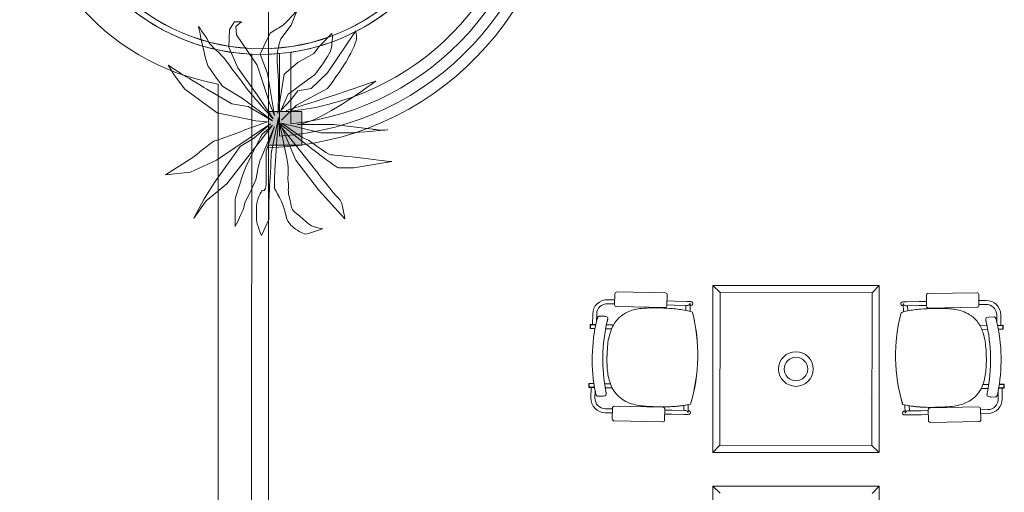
# Model space of a CAD drawing. Extents: x -750 to 58062, y -2404 to 18333.
# Tile 14 of 91: x -750 to 3729, y 6233 to 8385. Entities that reach past the tile are written whole.
import ezdxf

# ---------------------------------------------------------------- set-up
doc = ezdxf.new("R2010")
doc.units = 0
doc.header["$MEASUREMENT"] = 0
doc.layers.add('GREY SCALE', color=9, linetype='Continuous', lineweight=0, true_color=0x808080)
doc.layers.add('GREYSCALE', color=9, linetype='Continuous', lineweight=0, true_color=0x808080)

# ---------------------------------------------------------------- blocks, each defined once
blk = doc.blocks.new('FLOOR PLAN')
at = {"layer": 'GREYSCALE', "ltscale": 0.25}
h = blk.add_hatch(color=256, dxfattribs=at)
h.dxf.hatch_style = 1
h.paths.add_polyline_path([(381, 7814.2), (381, 7966.6), (533.4, 7966.6), (533.4, 7814.2)])
for p, q in [((381, 14166.1), (381, 4141)), ((305, 8227.7), (304.8, 1755)), ((381, 8227.3), (381, 7801.9)), ((431.8, 8230.4), (431.8, 7855)), ((482.6, 8236.4), (482.6, 7910.3)), ((482.6, 8236.4), (482.6, 7968.2)), ((533.4, 7966.6), (381, 7966.6)), ((381, 7966.6), (381, 7814.2)), ((533.4, 7814.2), (533.4, 7966.6)), ((381, 7814.2), (533.4, 7814.2))]:
    blk.add_line(p, q, dxfattribs=at)
at = {"layer": 'GREYSCALE', "ltscale": 0.2}
blk.add_line((152.6, 8091.7), (152.4, 1907.4), dxfattribs=at)
at = {"layer": 'GREYSCALE'}
for p, q in [((2402.4, 7175.1), (2435.9, 7143)), ((2608.1, 7175.1), (2780.9, 7175.1)), ((2780.9, 7175.1), (2953.7, 7175.1)), ((3159.3, 7175.1), (3127.2, 7141.6)), ((1957.1, 7136.8), (1956.1, 7087.2)), ((2186.9, 7140.6), (1965.9, 7145.2)), ((2194.2, 7082.3), (2195.3, 7131.8)), ((3375.1, 7079.9), (3374.3, 7129.5)), ((3382.7, 7138.2), (3603.8, 7141.9)), ((3612.4, 7133.6), (3613.3, 7083.9)), ((1923.6, 7091.7), (1956.2, 7091)), ((1924, 7109.9), (1956.6, 7109.2)), ((1964.5, 7078.5), (2185.5, 7073.9)), ((2194.3, 7086.1), (2227.5, 7085.4)), ((2194.7, 7104.2), (2227.8, 7103.5)), ((2284.6, 7084.2), (2227.5, 7085.4)), ((2285, 7102.4), (2227.8, 7103.5)), ((2280.5, 7084.3), (2280, 7061)), ((2284.6, 7084.2), (2289.5, 7084.1)), ((2285, 7102.4), (2302.9, 7102)), ((2298.8, 7093), (2298.8, 7093)), ((2300.2, 7093), (2298.8, 7093)), ((2300.2, 7092.8), (2299.5, 7056.6)), ((2300, 7083.9), (2302.5, 7083.8)), ((2300.2, 7092.8), (2300.2, 7092.8)), ((3284.5, 7100.4), (3266.5, 7100.1)), ((3269.4, 7082), (3266.8, 7081.9)), ((3269.2, 7091.1), (3270.6, 7091.1)), ((3269.2, 7090.9), (3269.8, 7054.7)), ((3269.2, 7090.9), (3269.2, 7090.9)), ((3270.6, 7091.1), (3270.6, 7091.1)), ((3284.8, 7082.2), (3279.9, 7082.2)), ((3284.5, 7100.4), (3341.6, 7101.4)), ((3284.8, 7082.2), (3341.9, 7083.2)), ((3288.9, 7082.3), (3289.3, 7059.1)), ((3374.8, 7101.9), (3341.6, 7101.4)), ((3375.1, 7083.8), (3341.9, 7083.2)), ((3645.5, 7106.5), (3612.9, 7105.9)), ((3645.8, 7088.3), (3613.2, 7087.8)), ((1855.4, 6996.8), (1856.4, 7045)), ((1873.8, 7011.6), (1874.5, 7044.6)), ((1909.2, 7034.6), (1887.2, 7035.1)), ((1909.2, 7034.6), (1909.2, 7034.6)), ((1910.9, 7034.4), (1920.5, 7031.7)), ((2309.7, 7053.7), (2309.7, 7053.7)), ((2310.1, 7053.7), (2310.1, 7053.7)), ((3259.2, 7051.9), (3259.2, 7051.9)), ((3259.6, 7051.9), (3259.6, 7051.9)), ((3604.9, 7075.3), (3383.8, 7071.5)), ((3695.3, 7008), (3694.7, 7041.1)), ((3713.7, 6993.1), (3712.9, 7041.4)), ((1845, 6995.8), (1844.7, 6980.1)), ((1846.2, 6995.8), (1845.9, 6980)), ((1870.5, 6996.5), (1846.2, 6997)), ((1846.5, 6995.8), (1846.2, 6980)), ((1870.3, 6995.3), (1846.2, 6995.8)), ((1846.5, 6995.8), (1870.3, 6995.3)), ((1918.9, 6995.5), (1950.6, 6994.8)), ((1922.7, 7012.3), (1922.7, 7012.3)), ((3650.1, 6992.1), (3618.4, 6991.5)), ((3646.4, 7008.9), (3646.4, 7008.9)), ((3658.3, 7030.9), (3648.7, 7028.3)), ((3660, 7031.2), (3682, 7031.5)), ((3660, 7031.2), (3660, 7031.2)), ((3698.5, 6992.9), (3722.8, 6993.3)), ((3722.5, 6992.1), (3698.7, 6991.7)), ((3698.7, 6991.7), (3722.8, 6992.1)), ((3722.5, 6992.1), (3722.8, 6976.3)), ((3722.8, 6992.1), (3723.1, 6976.3)), ((3724, 6992.1), (3724.3, 6976.4)), ((1845.9, 6980), (1846.2, 6980)), ((1845.9, 6978.8), (1867, 6978.4)), ((1846.2, 6980), (1867.2, 6979.6)), ((1941.9, 6976.8), (1915.3, 6977.4)), ((3627, 6973.5), (3653.7, 6974)), ((3722.8, 6976.3), (3701.7, 6976)), ((3723.1, 6975.1), (3702, 6974.8)), ((3723.1, 6976.3), (3722.8, 6976.3)), ((2334.1, 6843.8), (2334.6, 6843.8)), ((2334.1, 6843.8), (2334.6, 6843.8)), ((2334.1, 6843.8), (2334.1, 6843.8)), ((2334.1, 6843.8), (2334.1, 6843.8)), ((2334.1, 6843.8), (2334.1, 6843.8)), ((2334.1, 6843.8), (2334.1, 6843.8)), ((2334.6, 6843.8), (2334.6, 6843.8)), ((3234.3, 6842), (3233.9, 6842)), ((3233.9, 6842), (3233.9, 6842)), ((3234.3, 6842), (3233.9, 6842)), ((3234.3, 6842), (3234.4, 6842)), ((3234.4, 6842), (3234.3, 6842)), ((3234.3, 6842), (3234.3, 6842)), ((3234.4, 6842), (3234.4, 6842)), ((1839.4, 6728), (1839.1, 6712.3)), ((1840.6, 6728), (1840.3, 6712.2)), ((1840.9, 6728), (1840.6, 6712.2)), ((1861.9, 6727.5), (1840.6, 6728)), ((1861.7, 6728.7), (1840.7, 6729.2)), ((1840.9, 6728), (1861.9, 6727.5)), ((1910, 6727.7), (1936.6, 6727.2)), ((3658, 6724.3), (3631.3, 6723.8)), ((3727, 6724.3), (3706.1, 6723.9)), ((3706.1, 6723.9), (3727.4, 6724.3)), ((3706.2, 6725.1), (3727.3, 6725.5)), ((3727, 6724.3), (3727.3, 6708.5)), ((3727.4, 6724.3), (3727.6, 6708.5)), ((3728.5, 6724.3), (3728.8, 6708.5)), ((1840.3, 6712.2), (1840.6, 6712.2)), ((1840.3, 6711), (1864.5, 6710.5)), ((1840.6, 6712.2), (1864.3, 6711.7)), ((1849.4, 6710.8), (1848.4, 6662.6)), ((1867.2, 6694.8), (1866.6, 6662.2)), ((1868.4, 6688.5), (1868.4, 6688.5)), ((1944.6, 6708.8), (1912.9, 6709.5)), ((3623.3, 6705.5), (3655, 6706.1)), ((3699.4, 6684.9), (3699.4, 6684.9)), ((3700.6, 6691.2), (3701.2, 6658.6)), ((3727.6, 6707.3), (3703.4, 6706.9)), ((3727.3, 6708.5), (3703.6, 6708.1)), ((3718.5, 6707.2), (3719.3, 6658.9)), ((3727.6, 6708.5), (3727.3, 6708.5)), ((1879.6, 6670.8), (1901.6, 6670.4)), ((1913, 6672.8), (1903.3, 6670.6)), ((1903.3, 6670.6), (1903.3, 6670.6)), ((2290.6, 6632.6), (2289.9, 6596.3)), ((3121.4, 6661.6), (3121.7, 6661.6)), ((3139.2, 6661.9), (3139.6, 6661.9)), ((3277, 6630.6), (3277.6, 6594.4)), ((3654.8, 6669.4), (3664.5, 6667.1)), ((3664.5, 6667.1), (3664.5, 6667.1)), ((3688.1, 6667.3), (3666.1, 6666.9)), ((1913.3, 6595), (1945.9, 6594.3)), ((1913.6, 6613.1), (1946.2, 6612.4)), ((1946.3, 6616.6), (1945.3, 6567)), ((2176.1, 6620.3), (1955, 6624.9)), ((2183.4, 6562), (2184.4, 6611.6)), ((2184, 6589.3), (2217.1, 6588.7)), ((2184.4, 6607.5), (2217.5, 6606.8)), ((2274.2, 6587.5), (2217.1, 6588.7)), ((2274.6, 6605.6), (2217.5, 6606.8)), ((2271, 6628.9), (2270.5, 6605.7)), ((2274.2, 6587.5), (2292.2, 6587.1)), ((2274.6, 6605.6), (2279.5, 6605.5)), ((2286.6, 6601.8), (2286.6, 6601.8)), ((2288.5, 6596.2), (2289.9, 6596.2)), ((2289.9, 6596.2), (2289.9, 6596.2)), ((2290.1, 6605.3), (2292.6, 6605.2)), ((3277.4, 6603.3), (3274.9, 6603.3)), ((3293.2, 6585.5), (3275.2, 6585.2)), ((3277.6, 6594.3), (3277.6, 6594.3)), ((3279, 6594.3), (3277.6, 6594.3)), ((3280.9, 6599.9), (3280.9, 6599.9)), ((3292.9, 6603.6), (3288, 6603.5)), ((3292.9, 6603.6), (3350, 6604.6)), ((3293.2, 6585.5), (3350.3, 6586.4)), ((3296.6, 6626.9), (3297, 6603.7)), ((3383.2, 6605.1), (3350, 6604.6)), ((3383.5, 6587), (3350.3, 6586.4)), ((3383.9, 6559.6), (3383.1, 6609.2)), ((3391.5, 6617.9), (3612.5, 6621.7)), ((3621.2, 6613.3), (3622.1, 6563.7)), ((3653.9, 6609.7), (3621.3, 6609.2)), ((3654.2, 6591.6), (3621.6, 6591)), ((1953.6, 6558.2), (2174.7, 6553.6)), ((3613.7, 6555), (3392.6, 6551.2)), ((2402.4, 6413.7), (2434.5, 6447.2)), ((3159.3, 6413.7), (3125.9, 6445.8)), ((2402.4, 6261.3), (2435.9, 6229.2)), ((3159.3, 6261.3), (3127.2, 6227.9))]:
    blk.add_line(p, q, dxfattribs=at)
at = {"layer": 'GREYSCALE', "ltscale": 3}
for p, q in [((2402.4, 6413.7), (2402.4, 7175.1)), ((2402.4, 7175.1), (3159.3, 7175.1)), ((3159.3, 7175.1), (3159.3, 6413.7)), ((2434.5, 6447.2), (2435.9, 7143)), ((2435.9, 7143), (3127.2, 7141.6)), ((3127.2, 7141.6), (3125.9, 6445.8)), ((3159.3, 6413.7), (2402.4, 6413.7)), ((3125.9, 6445.8), (2434.5, 6447.2)), ((2402.4, 5500), (2402.4, 6261.3)), ((2402.4, 6261.3), (3159.3, 6261.3)), ((3159.3, 6261.3), (3159.3, 5500))]:
    blk.add_line(p, q, dxfattribs=at)
at = {"layer": 'GREYSCALE', "ltscale": 0.25}
for radius in [945, 945, 945, 919.6, 919.6, 919.6]:
    blk.add_circle((347.1, 9171.7), radius, dxfattribs=at)
at = {"layer": 'GREYSCALE'}
for centre, radius in [((347, 9171.7), 919), ((2780.9, 6794.4), 78.9), ((2780.9, 6794.4), 53.5)]:
    blk.add_circle(centre, radius, dxfattribs=at)
at = {"layer": 'GREYSCALE', "ltscale": 0.25}
for centre, radius, start, end in [((347.1, 9171.7), 1370.2, 271.4196, 88.5804), ((347.1, 9171.7), 1319.4, 273.6827, 86.3173), ((347.1, 9171.7), 1268.6, 276.1335, 83.8665), ((354.6, 9171.7), 1210.3, 276.0738, 83.9262), ((347, 9171.7), 945, 92.5429, 267.4529), ((347, 9171.7), 945.1, 272.0616, 87.9384)]:
    blk.add_arc(centre, radius, start, end, dxfattribs=at)
at = {"layer": 'GREYSCALE', "ltscale": 0.2}
blk.add_arc((347, 9171.7), 1097.4, 100.1997, 259.7961, dxfattribs=at)
at = {"layer": 'GREYSCALE'}
for centre, radius, start, end in [((1922.6, 7043.6), 66.2, 88.8073, 178.8073), ((1922.6, 7043.6), 48.1, 88.8073, 178.8073), ((2289.5, 7093.3), 9.3, 320.8683, 357.8519), ((2290.7, 7093), 9.56, 358.8283, 359.6111), ((3278.8, 7091.1), 9.56, 180.1635, 180.9463), ((3279.9, 7091.4), 9.3, 181.9227, 218.9064), ((3646.6, 7040.3), 66.2, 0.9673, 90.9673), ((3646.6, 7040.3), 48.1, 0.9673, 90.9673), ((1889, 7025.5), 10.2, 128.831, 142.4771), ((1887.3, 7027.6), 7.45, 104.9097, 128.7466), ((1887.1, 7028.2), 6.85, 88.9449, 104.4939), ((1909.1, 7027.9), 6.68, 74.4108, 88.7671), ((2079.5, 6917.3), 151.1, 108.0651, 137.1028), ((2093.8, 6875.1), 195.7, 99.1479, 108.2188), ((2107.9, 6791.7), 280.2, 94.1955, 99.2786), ((2120.3, 6635.1), 437.4, 91.5545, 94.3225), ((2132.3, 6234.7), 837.9, 90.0343, 91.6284), ((2135.1, 5442.6), 1630, 88.9733, 90.1167), ((2149.5, 6232.2), 840.3, 85.1852, 88.9881), ((2176.3, 6548.1), 523.2, 78.4994, 85.211), ((2193.4, 6640.8), 429, 74.2667, 78.2647), ((1558.9, 6859.9), 775.4, 358.807, 14.4755), ((1559.8, 6859.9), 774.9, 358.8073, 14.4853), ((4008.7, 6855.1), 774.9, 165.2893, 180.9674), ((4009.6, 6855.1), 775.4, 165.2991, 180.9677), ((3374.3, 6638.4), 429, 101.5099, 105.5079), ((3391, 6545.7), 523.2, 94.5636, 101.2753), ((3416.6, 6229.7), 840.3, 90.7865, 94.5894), ((3427.8, 5440), 1630, 89.658, 90.8014), ((3433.8, 6232.1), 837.9, 88.1463, 89.7404), ((3447.3, 6632.5), 437.4, 85.4521, 88.2202), ((3460.4, 6789.1), 280.2, 80.4961, 85.5792), ((3474.8, 6872.4), 195.7, 71.5558, 80.6268), ((3489.3, 6914.5), 151.1, 42.6719, 71.7095), ((1846.2, 6995.8), 1.21, 88.8073, 178.8073), ((2639.1, 6837.2), 784.9, 166.6928, 190.9219), ((1933.7, 7004.1), 60, 160.6098, 166.7439), ((1918.6, 7009.4), 44, 155.8299, 160.572), ((1905.7, 7015.1), 29.9, 151.949, 155.7212), ((1895.1, 7020.9), 17.8, 142.6038, 152.306), ((2666.2, 6836.7), 764, 166.709, 190.9057), ((1918.8, 7025.7), 6.23, 15.892, 74.1917), ((1630.3, 7081.4), 300.4, 346.692, 347.3129), ((1728.8, 7059.3), 199.5, 347.2928, 348.1572), ((1819.3, 7040.5), 107.1, 348.1155, 349.5161), ((1878.5, 7029.5), 46.9, 349.5025, 351.5655), ((1917.5, 7025.3), 7.53, 359.7999, 15.9671), ((1899.7, 7026.4), 25.5, 351.4389, 354.7492), ((1912.8, 7025.2), 12.2, 354.6833, 0.2809), ((2082.7, 6919.5), 152, 138.5348, 159.7542), ((3486, 6916.7), 152, 20.0205, 41.2399), ((3651.6, 7021.9), 7.53, 163.8076, 179.9747), ((3656.3, 7021.8), 12.2, 179.4938, 185.0913), ((3669.5, 7022.9), 25.5, 185.0254, 188.3357), ((3690.7, 7025.9), 46.9, 188.2091, 190.2721), ((3650.4, 7022.3), 6.23, 105.5829, 163.8827), ((3749.9, 7036.7), 107.1, 190.2585, 191.6592), ((3840.5, 7055.2), 199.5, 191.6174, 192.4818), ((3939, 7076.9), 300.4, 192.4617, 193.0826), ((2902.2, 6836.2), 764, 348.8689, 13.0657), ((3660.1, 7024.5), 6.68, 91.0076, 105.3639), ((3682.1, 7024.7), 6.85, 75.2807, 90.8297), ((3681.9, 7024.1), 7.45, 51.028, 74.8649), ((3680.1, 7022), 10.2, 37.2975, 50.9436), ((3674.1, 7017.4), 17.8, 27.4686, 37.1709), ((3663.4, 7011.7), 29.9, 24.0535, 27.8256), ((3650.5, 7006), 44, 19.2026, 23.9447), ((3635.4, 7000.8), 60, 13.0307, 19.1648), ((2929.3, 6836.6), 784.9, 348.8528, 13.0818), ((3722.8, 6992.1), 1.21, 0.9673, 90.9673), ((1845.9, 6980), 1.21, 178.8073, 268.8073), ((2164.2, 6887.8), 239.4, 159.4017, 169.2346), ((3404.4, 6885.4), 239.4, 10.5401, 20.3729), ((3723.1, 6976.3), 1.21, 270.9673, 0.9673), ((2292.6, 6862.9), 370.3, 169.1499, 174.8174), ((3275.9, 6860.9), 370.3, 4.9572, 10.6248), ((2545.1, 6841.2), 623.7, 174.9285, 178.973), ((3023.4, 6840.2), 623.7, 0.8016, 4.8461), ((2573.7, 6837.1), 652.5, 178.6632, 181.0651), ((2350.5, 6831.1), 429.2, 180.8168, 186.0845), ((1558.8, 6859.9), 775.4, 343.1392, 358.8076), ((1558.9, 6859.9), 775.4, 343.1392, 358.8076), ((1559.8, 6859.9), 774.9, 343.1293, 358.8074), ((4008.7, 6855.1), 774.9, 180.9673, 196.6453), ((4009.6, 6855.1), 775.4, 180.967, 196.6354), ((4009.7, 6855.1), 775.4, 180.967, 196.6354), ((3217.9, 6829.4), 429.2, 353.6902, 358.9578), ((2994.7, 6836.3), 652.5, 358.7096, 1.1115), ((2208.3, 6815.6), 286.1, 186.0115, 192.5733), ((3360, 6813.3), 286.1, 347.2013, 353.7631), ((1840.6, 6728), 1.21, 88.8073, 178.8073), ((2122.7, 6795.8), 198.3, 192.358, 203.007), ((3445.6, 6793.2), 198.3, 336.7677, 347.4167), ((3727.3, 6724.2), 1.21, 0.9673, 90.9673), ((1840.3, 6712.2), 1.21, 178.8073, 268.8073), ((1926.9, 6699.7), 59.5, 190.8434, 197.0351), ((1910.8, 6694.7), 42.7, 196.9616, 201.8434), ((1898, 6689.6), 28.8, 201.8648, 205.8082), ((1890.6, 6686), 20.7, 205.6969, 210.7645), ((1884, 6682), 13, 210.5931, 219.702), ((1911.5, 6678.9), 6.28, 283.5991, 350.605), ((1637.4, 6638.3), 283.8, 9.9618, 10.9319), ((1771.6, 6661.9), 147.5, 8.8483, 9.9506), ((1849, 6673.9), 69.2, 6.9268, 8.914), ((1884, 6678.2), 33.9, 4.2784, 6.8535), ((1909.1, 6679.5), 8.76, 349.8655, 358.8104), ((1901.9, 6679.5), 16, 359.0792, 4.1773), ((2070.9, 6773.1), 141.7, 202.753, 221.1542), ((2077.3, 6782.2), 152.6, 222.148, 249.4545), ((3490.9, 6779.4), 152.6, 290.3202, 317.6266), ((3497.3, 6770.3), 141.7, 318.6205, 337.0216), ((3665.9, 6676.1), 16, 175.5973, 180.6954), ((3658.7, 6676), 8.76, 180.9643, 189.9091), ((3683.8, 6674.6), 33.9, 172.9211, 175.4963), ((3718.8, 6670.2), 69.2, 170.8606, 172.8479), ((3656.3, 6675.5), 6.28, 189.1696, 256.1755), ((3796.1, 6657.9), 147.5, 169.824, 170.9263), ((3930.2, 6633.8), 283.8, 168.8428, 169.8128), ((3669.9, 6686.1), 28.8, 333.9665, 337.9098), ((3657.1, 6691.3), 42.7, 337.9313, 342.813), ((3641, 6696.3), 59.5, 342.7395, 348.9312), ((3727.6, 6708.5), 1.21, 270.9673, 0.9673), ((1914.6, 6661.2), 66.2, 178.8073, 268.8073), ((1914.6, 6661.2), 48.1, 178.8073, 268.8073), ((1880.8, 6679.3), 8.76, 219.4005, 235.9165), ((1879.8, 6677.8), 6.97, 235.8614, 268.5187), ((1901.8, 6677.1), 6.68, 268.8411, 283.208), ((2095, 6830.5), 204, 249.5469, 259.8968), ((2119.1, 6964.9), 340.6, 259.8829, 265.4052), ((2198.2, 7073.1), 450.1, 274.684, 283.2554), ((2198.8, 7067.7), 444.6, 275.2396, 283.2822), ((2198.7, 7068.3), 445.2, 275.3151, 283.2752), ((3371.2, 7070.8), 450.1, 256.5192, 265.0906), ((3370.5, 7065.4), 444.6, 256.4925, 264.535), ((3370.7, 7066), 445.2, 256.4995, 264.4595), ((3473.4, 6827.8), 204, 279.8779, 290.2278), ((3653.1, 6657.8), 48.1, 270.9673, 0.9673), ((3653.1, 6657.8), 66.2, 270.9673, 0.9673), ((3666, 6673.6), 6.68, 256.5667, 270.9335), ((3688, 6674.2), 6.97, 271.256, 303.9133), ((3687, 6675.7), 8.76, 303.8582, 320.3742), ((3683.8, 6678.5), 13, 320.0726, 329.1815), ((3677.2, 6682.5), 20.7, 329.0102, 334.0778), ((2154, 7388.8), 765.9, 265.3421, 267.6311), ((2186.5, 8045.1), 1423, 267.4148, 268.7246), ((2187.1, 8041.2), 1419.1, 267.7423, 268.227), ((2176.8, 7638), 1015.8, 268.1063, 270.029), ((2175.3, 7516.3), 894, 268.6909, 271.0546), ((2175.3, 7460.5), 838.3, 268.6821, 272.1036), ((2177.3, 7386.9), 764.7, 270.0019, 272.3969), ((2181.9, 7239.9), 617.6, 270.9105, 275.3888), ((2184.3, 7208.6), 586.2, 272.1297, 275.3993), ((2184.8, 7212.1), 589.7, 272.3826, 274.8826), ((2279.2, 6596.3), 9.32, 359.794, 36.7151), ((2280.8, 6596.5), 9.08, 357.9827, 358.8072), ((3286.7, 6594.6), 9.08, 180.9675, 181.7919), ((3288.3, 6594.3), 9.32, 143.0595, 179.9806), ((3388.1, 7237.5), 617.6, 264.3858, 268.8641), ((3385.6, 7206.3), 586.2, 264.3753, 267.645), ((3385.1, 7209.7), 589.7, 264.8921, 267.392), ((3393.3, 7384.5), 764.7, 267.3778, 269.7727), ((3395.6, 7458.1), 838.3, 267.6711, 271.0925), ((3395.8, 7513.9), 894, 268.72, 271.0837), ((3394.8, 7635.6), 1015.8, 269.7456, 271.6683), ((3386.7, 8042.8), 1423, 271.0501, 272.3598), ((3386, 8038.8), 1419.1, 271.5476, 272.0323), ((3416.6, 7386.4), 765.9, 272.1435, 274.4326), ((3449.8, 6962.3), 340.6, 274.3694, 279.8917)]:
    blk.add_arc(centre, radius, start, end, dxfattribs=at)
for centre, major_axis, ratio, start_param, end_param in [((1965.8, 7136.6), (-5.98, 6.24), 0.992436, -0.781602, 0.781602), ((2186.7, 7132), (-6.24, -5.98), 0.992436, 2.359991, 3.923195), ((1964.7, 7087.1), (-6.24, -5.98), 0.992436, -0.781602, 0.781602), ((2185.6, 7082.5), (-5.98, 6.24), 0.992436, 2.359991, 3.923195), ((2289.7, 7093.2), (0.19, 9.07), 0.999507, 3.141593, 4.052444), ((2302.7, 7092.9), (-0.19, -9.07), 0.999507, 0, 3.141593), ((1954.9, 6616.3), (5.98, -6.24), 0.992436, 2.359991, 3.923195), ((2175.8, 6611.7), (6.24, 5.98), 0.992436, -0.781602, 0.781602), ((2279.4, 6596.4), (-0.19, -9.07), 0.999507, 2.230741, 3.141593), ((2292.4, 6596.2), (-0.19, -9.07), 0.999507, 0, 3.141593), ((1953.9, 6566.8), (6.24, 5.98), 0.992436, 2.359991, 3.923195), ((2174.8, 6562.2), (5.98, -6.24), 0.992436, -0.781602, 0.781602)]:
    blk.add_ellipse(centre, major_axis=major_axis, ratio=ratio, start_param=start_param, end_param=end_param, dxfattribs=at)
at = {"layer": 'GREYSCALE', "extrusion": (0, 0, -1)}
for centre, major_axis, ratio, start_param, end_param in [((3382.9, 7129.6), (6.21, -6.01), 0.992436, 2.359991, 3.923195), ((3603.8, 7133.3), (6.01, 6.21), 0.992436, -0.781602, 0.781602), ((3266.7, 7091), (0.15, -9.07), 0.999507, 0, 3.141593), ((3279.7, 7091.2), (-0.15, 9.07), 0.999507, 3.141593, 4.052444), ((3383.7, 7080.1), (6.01, 6.21), 0.992436, 2.359991, 3.923195), ((3604.7, 7083.9), (6.21, -6.01), 0.992436, -0.781602, 0.781602), ((3275.1, 6594.2), (0.15, -9.07), 0.999507, 0, 3.141593), ((3288.1, 6594.5), (0.15, -9.07), 0.999507, 2.230741, 3.141593), ((3391.7, 6609.3), (-6.21, 6.01), 0.992436, -0.781602, 0.781602), ((3612.6, 6613.1), (-6.01, -6.21), 0.992436, 2.359991, 3.923195), ((3392.5, 6559.9), (-6.01, -6.21), 0.992436, -0.781602, 0.781602), ((3613.5, 6563.6), (-6.21, 6.01), 0.992436, 2.359991, 3.923195)]:
    blk.add_ellipse(centre, major_axis=major_axis, ratio=ratio, start_param=start_param, end_param=end_param, dxfattribs=at)
at = {"layer": 'GREYSCALE'}
for points in [[(443.3, 8356.5), (459, 8365.8), (512.3, 8428.6), (512.3, 8428.6)], [(512.3, 8428.6), (512.3, 8428.6), (484, 8359.7), (484, 8359.7)], [(107.6, 8171.4), (95.1, 8190.2), (63.7, 8353.4), (63.7, 8353.4)], [(63.7, 8353.4), (63.7, 8353.4), (104.4, 8296.9), (110.6, 8281.1)], [(201.6, 8259.3), (201.6, 8259.3), (204.8, 8340.7), (204.8, 8340.7)], [(204.8, 8340.7), (204.8, 8340.7), (226.7, 8375.3), (226.7, 8375.3)], [(226.7, 8375.3), (226.7, 8375.3), (258.1, 8375.3), (258.1, 8375.3)], [(258.1, 8375.3), (258.1, 8375.3), (233, 8353.4), (233, 8353.4)], [(233, 8353.4), (233, 8353.4), (236.1, 8315.8), (236.1, 8315.8)], [(389.9, 8325.1), (389.9, 8325.1), (427.6, 8347), (443.3, 8356.5)], [(484, 8359.7), (484, 8359.7), (437, 8296.9), (437, 8296.9)], [(650.4, 8143.1), (650.4, 8143.1), (778.9, 8334.6), (778.9, 8334.6)], [(236.1, 8315.8), (236.1, 8315.8), (330.3, 8177.7), (330.3, 8177.7)], [(367.9, 8281.1), (367.9, 8281.1), (389.9, 8325.1), (389.9, 8325.1)], [(612.7, 8262.4), (612.7, 8262.4), (669.2, 8322), (669.2, 8322)], [(672.4, 8296.9), (669.2, 8287.5), (672.4, 8253), (656.6, 8227.9)], [(669.2, 8322), (669.2, 8322), (675.4, 8306.2), (672.4, 8296.9)], [(110.6, 8281.1), (117, 8265.5), (163.9, 8234.1), (192.2, 8193.3)], [(242.4, 8165.1), (242.4, 8165.1), (201.6, 8259.3), (201.6, 8259.3)], [(342.9, 8227.9), (342.9, 8227.9), (367.9, 8281.1), (367.9, 8281.1)], [(587.5, 8231), (587.5, 8231), (612.7, 8262.4), (612.7, 8262.4)], [(377.4, 8140), (377.4, 8140), (342.9, 8227.9), (342.9, 8227.9)], [(515.4, 8190.2), (515.4, 8190.2), (587.5, 8231), (587.5, 8231)], [(656.6, 8227.9), (640.9, 8202.8), (600.2, 8140), (587.5, 8130.6)], [(-46.2, 8130.6), (-46.2, 8130.6), (-74.5, 8177.7), (-74.5, 8177.7)], [(-74.5, 8177.7), (-74.5, 8177.7), (-14.8, 8136.8), (-2.3, 8130.6)], [(173.4, 8080.4), (173.4, 8080.4), (120.1, 8152.6), (107.6, 8171.4)], [(192.2, 8193.3), (207.1, 8171.9), (223.7, 8150.4), (238.9, 8130.7)], [(330.3, 8042.7), (330.3, 8042.7), (242.4, 8165.1), (242.4, 8165.1)], [(330.3, 8177.7), (330.3, 8177.7), (355.4, 8099.2), (355.4, 8099.2)], [(452.6, 8136.8), (452.6, 8136.8), (515.4, 8190.2), (515.4, 8190.2)], [(735, 8193.3), (722.5, 8171.4), (650.4, 8071), (650.4, 8071)], [(0.9, 8067.8), (0.9, 8067.8), (-46.2, 8130.6), (-46.2, 8130.6)], [(-2.3, 8130.6), (10.3, 8124.3), (101.3, 8067.8), (101.3, 8067.8)], [(238.9, 8130.7), (252.5, 8113.1), (264.9, 8096.9), (273.8, 8083.6)], [(408.8, 7948.7), (408.8, 7948.7), (377.4, 8140), (377.4, 8140)], [(424.4, 7958), (424.4, 7958), (452.6, 8136.8), (452.6, 8136.8)], [(587.5, 8130.6), (575, 8121.2), (471.5, 8045.9), (471.5, 8045.9)], [(575, 8071), (575, 8071), (650.4, 8143.1), (650.4, 8143.1)], [(148.4, 7961.2), (148.4, 7961.2), (0.9, 8067.8), (0.9, 8067.8)], [(101.3, 8067.8), (101.3, 8067.8), (214.2, 8001.9), (214.2, 8001.9)], [(261.3, 8027.1), (261.3, 8027.1), (173.4, 8080.4), (173.4, 8080.4)], [(273.8, 8083.6), (292.7, 8055.2), (402.5, 7932.9), (402.5, 7932.9)], [(355.4, 8099.2), (355.4, 8099.2), (386.8, 8005), (386.8, 8005)], [(462.1, 7970.6), (462.1, 7970.6), (691.2, 8042.7), (870, 8105.5)], [(650.4, 8071), (650.4, 8071), (509.2, 7995.7), (509.2, 7995.7)], [(813.6, 8064.7), (813.6, 8064.7), (593.9, 7907.8), (512.3, 7907.8)], [(515.4, 8061.6), (515.4, 8061.6), (575, 8071), (575, 8071)], [(870, 8105.5), (870, 8105.5), (813.6, 8064.7), (813.6, 8064.7)], [(399.4, 7923.6), (399.4, 7923.6), (261.3, 8027.1), (261.3, 8027.1)], [(402.5, 7932.9), (402.5, 7932.9), (330.3, 8042.7), (330.3, 8042.7)], [(471.5, 8045.9), (471.5, 8045.9), (437, 7970.6), (437, 7970.6)], [(437, 7970.6), (437, 7970.6), (484, 8020.8), (484, 8020.8)], [(484, 8020.8), (484, 8020.8), (515.4, 8061.6), (515.4, 8061.6)], [(214.2, 8001.9), (214.2, 8001.9), (269.9, 7992.7), (269.9, 7992.7)], [(269.9, 7992.7), (269.9, 7992.7), (289.5, 7989.4), (289.5, 7989.4)], [(289.5, 7989.4), (289.5, 7989.4), (399.4, 7923.6), (399.4, 7923.6)], [(386.8, 8005), (386.8, 8005), (408.8, 7948.7), (408.8, 7948.7)], [(509.2, 7995.7), (509.2, 7995.7), (440.1, 7926.7), (440.1, 7926.7)], [(324, 7923.6), (324, 7923.6), (148.4, 7961.2), (148.4, 7961.2)], [(427.6, 7939.2), (427.6, 7939.2), (393.1, 7776), (393.1, 7776)], [(506.1, 7744.7), (506.1, 7744.7), (427.6, 7929.8), (427.6, 7929.8)], [(389.9, 7911), (389.9, 7911), (145.1, 7744.7), (145.1, 7744.7)], [(399.4, 7904.7), (399.4, 7904.7), (255, 7719.6), (255, 7719.6)], [(273.8, 7882.7), (273.8, 7882.7), (377.4, 7920.4), (377.4, 7920.4)], [(314.6, 7845), (314.6, 7845), (389.9, 7911), (389.9, 7911)], [(377.4, 7920.4), (377.4, 7920.4), (324, 7923.6), (324, 7923.6)], [(408.8, 7898.5), (408.8, 7898.5), (342.9, 7744.7), (342.9, 7744.7)], [(352.3, 7863.9), (352.3, 7863.9), (382.3, 7889.9), (382.3, 7889.9)], [(371.1, 7785.5), (371.1, 7785.5), (408.8, 7898.5), (408.8, 7898.5)], [(382.3, 7889.9), (382.3, 7889.9), (399.4, 7904.7), (399.4, 7904.7)], [(429.8, 7913.6), (424.4, 7918), (421.3, 7920.4), (421.3, 7920.4)], [(421.3, 7920.4), (421.3, 7920.4), (597, 7697.6), (597, 7697.6)], [(619, 7870.1), (619, 7870.1), (440.1, 7914.1), (440.1, 7914.1)], [(512.3, 7907.8), (512.3, 7907.8), (678.6, 7907.8), (678.6, 7907.8)], [(678.6, 7907.8), (678.6, 7907.8), (854.3, 7885.9), (854.3, 7885.9)], [(251.9, 7807.4), (251.9, 7807.4), (314.6, 7845), (314.6, 7845)], [(264.4, 7678.8), (276.9, 7719.6), (352.3, 7863.9), (352.3, 7863.9)], [(766.5, 7870.1), (766.5, 7870.1), (619, 7870.1), (619, 7870.1)], [(139, 7647.4), (139, 7647.4), (251.9, 7807.4), (251.9, 7807.4)], [(-87, 7678.8), (-87, 7678.8), (41.6, 7760.4), (41.6, 7760.4)], [(393.1, 7776), (393.1, 7776), (389.9, 7678.8), (389.9, 7678.8)], [(145.1, 7744.7), (145.1, 7744.7), (26, 7691.3), (26, 7691.3)], [(255, 7719.6), (255, 7719.6), (192.2, 7637.9), (192.2, 7637.9)], [(342.9, 7744.7), (342.9, 7744.7), (330.3, 7697.6), (327.2, 7669.3)], [(609.5, 7609.8), (609.5, 7609.8), (506.1, 7744.7), (506.1, 7744.7)], [(942.1, 7738.4), (942.1, 7738.4), (769.6, 7710.2), (769.6, 7710.2)], [(26, 7691.3), (26, 7691.3), (-87, 7678.8), (-87, 7678.8)], [(229.9, 7569), (229.9, 7569), (251.9, 7637.9), (264.4, 7678.8)], [(597, 7697.6), (597, 7697.6), (681.7, 7587.9), (700.6, 7572.1)], [(88.7, 7569), (88.7, 7569), (139, 7647.4), (139, 7647.4)], [(192.2, 7637.9), (192.2, 7637.9), (98.1, 7559.6), (98.1, 7559.6)], [(459, 7503), (452.6, 7543.9), (408.8, 7616), (408.8, 7616)], [(471.5, 7644.2), (474.7, 7631.7), (468.3, 7606.7), (474.7, 7584.7)], [(474.7, 7584.7), (481, 7562.8), (484, 7525.1), (493.3, 7515.6)], [(728.8, 7478), (728.8, 7478), (609.5, 7609.8), (609.5, 7609.8)], [(700.6, 7572.1), (719.4, 7556.5), (728.8, 7478), (728.8, 7478)], [(41.6, 7481.2), (41.6, 7481.2), (88.7, 7569), (88.7, 7569)], [(98.1, 7559.6), (98.1, 7559.6), (41.6, 7481.2), (41.6, 7481.2)], [(229.9, 7443.5), (229.9, 7443.5), (229.9, 7569), (229.9, 7569)], [(493.3, 7440.3), (484, 7449.8), (465.2, 7462.3), (459, 7503)], [(493.3, 7515.6), (502.9, 7506.3), (575, 7446.6), (575, 7446.6)], [(383.7, 7474.9), (383.7, 7474.9), (349.1, 7402.7), (349.1, 7402.7)]]:
    blk.add_open_spline(points, degree=3, dxfattribs=at)
for points, knots in [([(778.9, 8334.6), (778.9, 8334.6), (782.1, 8312.6), (782.1, 8296.9), (782.1, 8281.1), (747.6, 8215.3), (735, 8193.3)], [129, 129, 129, 129, 130, 130, 130, 131, 131, 131, 131]), ([(437, 8296.9), (437, 8296.9), (421.3, 8246.7), (421.3, 8227.9), (421.3, 8209.1), (421.3, 8171.4), (424.4, 8146.3), (427.6, 8121.2), (427.6, 8074.1), (427.6, 8058.4), (427.6, 8042.7), (424.4, 7958), (424.4, 7958)], [110, 110, 110, 110, 111, 111, 111, 112, 112, 112, 113, 113, 113, 114, 114, 114, 114]), ([(408.8, 7616), (408.8, 7616), (408.8, 7637.9), (408.8, 7666.2), (408.8, 7694.5), (427.6, 7939.2), (427.6, 7939.2)], [32, 32, 32, 32, 33, 33, 33, 34, 34, 34, 34]), ([(427.6, 7929.8), (427.6, 7929.8), (471.5, 7729), (471.5, 7713.2), (471.5, 7697.6), (468.4, 7656.8), (471.5, 7644.2)], [22, 22, 22, 22, 23, 23, 23, 24, 24, 24, 24]), ([(769.6, 7710.2), (769.6, 7710.2), (716.3, 7710.2), (700.6, 7710.2), (686.6, 7710.2), (475.2, 7877.7), (429.8, 7913.6)], [13, 13, 13, 13, 14, 14, 14, 15, 15, 15, 15]), ([(440.1, 7914.1), (440.1, 7914.1), (546.8, 7838.8), (556.2, 7838.8), (565.5, 7838.8), (647.2, 7769.8), (666.1, 7769.8), (684.9, 7769.8), (942.1, 7738.4), (942.1, 7738.4)], [9, 9, 9, 9, 10, 10, 10, 11, 11, 11, 12, 12, 12, 12]), ([(854.3, 7885.9), (854.3, 7885.9), (895.1, 7879.6), (923.3, 7882.7), (951.5, 7885.9), (766.5, 7870.1), (766.5, 7870.1)], [5, 5, 5, 5, 6, 6, 6, 7, 7, 7, 7]), ([(41.6, 7760.4), (41.6, 7760.4), (126.4, 7832.5), (135.8, 7832.5), (145.1, 7832.5), (273.8, 7882.7), (273.8, 7882.7)], [67, 67, 67, 67, 68, 68, 68, 69, 69, 69, 69]), ([(352.3, 7606.7), (352.3, 7606.7), (371.1, 7600.4), (371.1, 7634.9), (371.1, 7669.3), (371.1, 7785.5), (371.1, 7785.5)], [42, 42, 42, 42, 43, 43, 43, 44, 44, 44, 44]), ([(327.2, 7669.3), (324, 7641.1), (270.7, 7553.2), (270.7, 7537.7), (270.7, 7521.9), (229.9, 7443.5), (229.9, 7443.5)], [47, 47, 47, 47, 48, 48, 48, 49, 49, 49, 49]), ([(389.9, 7678.8), (389.9, 7678.8), (383.7, 7587.9), (383.7, 7562.8), (383.7, 7537.7), (383.7, 7474.9), (383.7, 7474.9)], [36, 36, 36, 36, 37, 37, 37, 38, 38, 38, 38]), ([(349.1, 7402.7), (349.1, 7402.7), (327.2, 7459.1), (327.2, 7471.7), (327.2, 7484.3), (327.2, 7509.3), (327.2, 7537.7), (327.2, 7565.8), (352.3, 7606.7), (352.3, 7606.7)], [39, 39, 39, 39, 40, 40, 40, 41, 41, 41, 42, 42, 42, 42]), ([(575, 7446.6), (575, 7446.6), (612.7, 7434), (625.2, 7434), (637.7, 7434), (559.2, 7408.9), (549.9, 7408.9), (540.5, 7408.9), (502.9, 7431), (493.3, 7440.3)], [27, 27, 27, 27, 28, 28, 28, 29, 29, 29, 30, 30, 30, 30])]:
    blk.add_open_spline(points, degree=3, knots=knots, dxfattribs=at)

msp = doc.modelspace()

# ---------------------------------------------------------------- block references
at = {"layer": 'GREY SCALE', "ltscale": 5}
msp.add_blockref('FLOOR PLAN', (0, 0), dxfattribs=at)

doc.saveas('drawing.dxf')
